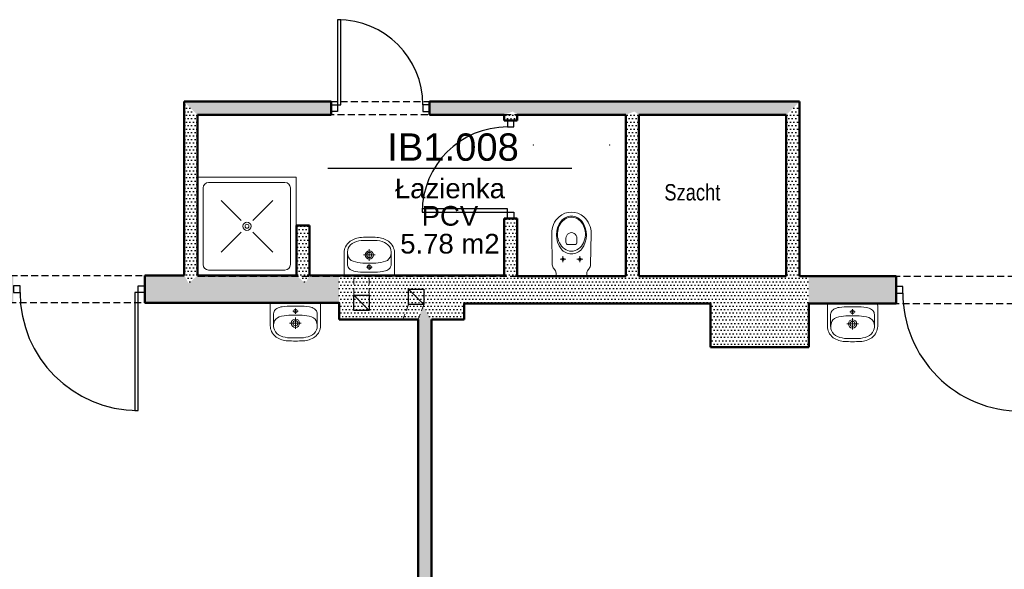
# Model space of a CAD drawing. Header units: millimetres. Extents: x 509 to 7952, y 243 to 5804.
# Tile 4 of 54: x 2256 to 3156, y 1058 to 1561. Entities that reach past the tile are written whole.
import ezdxf
from ezdxf.enums import TextEntityAlignment as Align

# ---------------------------------------------------------------- set-up
doc = ezdxf.new("R2010")
doc.units = ezdxf.units.MM
doc.linetypes.add('HIDDEN', pattern=[9.525, 6.35, -3.175])
for name, color, linetype in [('WK-Drzwi', 9, 'Continuous'), ('WK-EtykPow', 173, 'Continuous'), ('WK-Opisy', 143, 'Continuous'), ('WK-Wentylacja', 2, 'Continuous'), ('WK-Ściany', 7, 'Continuous')]:
    doc.layers.add(name, color=color, linetype=linetype)
doc.layers.add('WK-INSTALACJE WODKAN', color=170, linetype='Continuous', lineweight=5)
doc.layers.add('WK-widok', color=8, linetype='Continuous', lineweight=0)
doc.layers.add('WK-Pomieszczenia', color=173, linetype='Continuous', plot=False)
doc.styles.add('Arial', font='micross.ttf', dxfattribs={"width": 0.9})
doc.styles.add('TAB_Simplex', font='simplex.shx', dxfattribs={"width": 0.8})
pattern_1 = [(0, (534.9164, 699.143), (1.5875, 3.175), [0, -3.175])]
pattern_2 = [(360, (534.9164, 699.143), (1.5875, 3.175), [0, -3.175])]

# ---------------------------------------------------------------- blocks, each defined once
blk = doc.blocks.new('J20A')
at = {"color": 8}
for p, q in [((-10.47, -15.46), (-5.02, -15.46)), ((-7.74, -12.8), (-7.74, -18.11)), ((10.47, -15.46), (5.02, -15.46)), ((7.74, -12.8), (7.74, -18.11))]:
    blk.add_line(p, q, dxfattribs=at)
for points in [[(0, 0), (-13.22, 0, 0.361499), (-14.04, -0.68), (-14.04, -1.97, -0.113832), (-14.72, -4.92), (-16.09, -6.9, 0.160391), (-17.54, -10.27, -9.743295)], [(0, 0), (13.22, 0, -0.361499), (14.04, -0.68), (14.04, -1.97, 0.113832), (14.72, -4.92), (16.09, -6.9, -0.160391), (17.54, -10.27, 9.743295)], [(-17.54, -10.27), (-18.01, -38.9, 0.215306), (-11.31, -54.4, 0.363764), (11.31, -54.4, 0.215307), (18.01, -38.9), (17.54, -10.27)]]:
    blk.add_lwpolyline(points, format="xyb")
for points in [[(-9.35, -24.93, -0.495421), (9.35, -24.93, -0.34834), (9.32, -50.32, -0.494226), (-9.35, -50.28, -0.347612)], [(-12.76, -37.61, -0.225934), (-6.49, -24.94, -0.33442), (6.49, -24.93, -0.225682), (12.76, -37.61, -0.205421), (8.17, -50.28, -0.442489), (-8.17, -50.28, -0.205423)], [(-2.92, -28.82), (2.93, -28.82, -0.480655), (5, -30.99), (5, -34.72, -0.244457), (2.45, -39.1, -0.328114), (-2.46, -39.1, -0.243111), (-5, -34.75), (-4.99, -30.99, -0.480295), (-2.92, -28.82)]]:
    blk.add_lwpolyline(points, format="xyb", close=True)
for centre in [(-7.74, -15.46), (7.74, -15.46)]:
    blk.add_circle(centre, 1.15, dxfattribs=at)
for p in [(-35, 0), (35, 0), (-35, -120), (35, -120)]:
    blk.add_point(p)
blk = doc.blocks.new('J50a')
for p, q in [((20.85, 0), (-20.85, 0)), ((-23, -2.14), (-23, -21)), ((2.53, -7.68), (-2.53, -7.68)), ((0, -10.13), (0, -5.23)), ((23, -21), (23, -2.14)), ((-20, -20.98), (-20, -10.2)), ((0, -23.98), (0, -13.48)), ((20, -10.2), (20, -20.98)), ((-5.34, -18.73), (5.34, -18.73))]:
    blk.add_line(p, q)
at = {"flags": 128}
for points in [[(-20.85, 0, 0.056329), (-22.22, -0.1, 0.274623), (-22.85, -0.67, 0.078029), (-23, -2.14, 0.987626)], [(20.85, 0, -0.056329), (22.22, -0.1, -0.274623), (22.85, -0.67, -0.078029), (23, -2.14, -0.987626)], [(-20, -10.2, -0.104891), (-19.52, -7.91, -0.153237), (-17.09, -5.29, -0.096443), (-12.1, -3.56, -0.04719), (-3.09, -2.97), (-2.75, -2.97, 0.009116), (2.75, -2.97), (3.09, -2.97, -0.053543), (12.87, -3.72, -0.091574), (17.37, -5.47, -0.166964), (19.69, -8.36, -0.062926), (20, -10.2, -1.040135)], [(-23, -21, 0.111521), (-21.76, -26.31, 0.123014), (-17.56, -31.31, 0.141312), (-7.12, -34.81, 0.026087), (7.12, -34.81, 0.141312), (17.56, -31.31, 0.123014), (21.76, -26.31, 0.111521), (23, -21)]]:
    blk.add_lwpolyline(points, format="xyb", dxfattribs=at)
blk.add_lwpolyline([(13.79, -30.26, 0.212121), (19.27, -24.85, 0.157769), (19.69, -18.5, 0.270169), (14.76, -12.99, 0.074819), (6.02, -11.37), (6.02, -11.37), (2.16, -11.22), (-2.16, -11.22), (-6.02, -11.37), (-6.02, -11.37, 0.074819), (-14.76, -12.99, 0.270169), (-19.69, -18.5, 0.157769), (-19.27, -24.85, 0.212121), (-13.79, -30.26, 0.110292), (-5.03, -31.99), (0, -32), (5.03, -31.99, 0.110292)], format="xyb", close=True, dxfattribs=at)
for centre, radius in [((0, -7.68), 1.73), ((0, -18.73), 3.78), ((0, -18.73), 2.33)]:
    blk.add_circle(centre, radius)
blk = doc.blocks.new('J26b')
for p, q in [((-90, 90), (-90, 0)), ((0, 90), (-90, 90)), ((-10.28, 85.08), (-80.08, 85.08)), ((0, 0), (0, 90)), ((-85.08, 80.08), (-85.08, 9.92)), ((-5.28, 80.08), (-5.28, 9.92)), ((-50.33, 50.33), (-68.66, 68.66)), ((-39.67, 50.33), (-21.34, 68.66)), ((-68.66, 21.34), (-50.33, 39.67)), ((-39.67, 39.67), (-21.34, 21.34)), ((-90, 0), (0, 0)), ((-10.28, 4.92), (-80.08, 4.92))]:
    blk.add_line(p, q)
for radius in [3.78, 1.78]:
    blk.add_circle((-45, 45), radius)
for centre, start, end in [((-80.08, 80.08), 90, 180), ((-10.28, 80.08), 0, 90), ((-80.08, 9.92), 180, 270), ((-10.28, 9.92), 270, 0)]:
    blk.add_arc(centre, 5, start, end)
blk = doc.blocks.new('WK_Pow_tag_01_50')
at = {"color": 0, "linetype": 'ByBlock'}
blk.add_line((-2.789, 0), (2.789, 0), dxfattribs=at)
at = {"color": 0, "linetype": 'ByBlock', "style": 'Arial'}
for tag, height, p in [('POWIERZCHNIE:NUMERAUTO', 0.625, (0.071, 0.482)), ('POWIERZCHNIE:NAZWA', 0.45, (0, -0.455)), ('POWIERZCHNIE_WYKOŃCZENIE:POSADZKA', 0.45, (0, -1.091)), ('POWIERZCHNIE_STYL:POWOBLICZ', 0.45, (0, -1.728))]:
    blk.add_attdef(tag, text='', height=height, dxfattribs=at).set_placement(p, align=Align.MIDDLE)

msp = doc.modelspace()

# ---------------------------------------------------------------- hatches: boundary and pattern name
at = {"layer": 'WK-Ściany', "linetype": 'Continuous', "lineweight": -3}
h = msp.add_hatch(dxfattribs=at)
h.set_pattern_fill('DOTS', color=253, scale=2, style=0)
h.set_pattern_definition([(360, (534.9164, 699.143), (1.5875, 3.175), [0, -3.175])])
h.paths.add_polyline_path([(2406.23, 1327.17), (2410.23, 1319.84), (2418.23, 1327.17), (2418.23, 1474.19), (2406.23, 1486.19)], flags=0)
h = msp.add_hatch(dxfattribs=at)
h.set_pattern_fill('DOTS', color=253, scale=2, style=0)
h.set_pattern_definition(pattern_1)
h.paths.add_polyline_path([(2821.9, 1486.19), (2817.9, 1477.19), (2821.9, 1474.19), (2956.79, 1474.19), (2968.79, 1486.19)], flags=0)
h.paths.add_polyline_path([(2406.23, 1486.19), (2418.23, 1474.19), (2540.39, 1474.19), (2540.39, 1486.19)], flags=0)
h.paths.add_polyline_path([(2630.39, 1486.19), (2630.39, 1474.19), (2698.7, 1474.19), (2706.7, 1477.19), (2710.7, 1486.19)], flags=0)
h.paths.add_polyline_path([(2710.7, 1486.19), (2706.7, 1477.19), (2710.7, 1474.19), (2809.9, 1474.19), (2817.9, 1477.19), (2821.9, 1486.19)], flags=0)
h = msp.add_hatch(dxfattribs=at)
h.set_pattern_fill('DOTS', color=253, scale=2, style=0)
h.set_pattern_definition(pattern_2)
h.paths.add_polyline_path([(2968.79, 1486.19), (2956.79, 1474.19), (2956.79, 1326.56), (2964.79, 1305.9), (2968.79, 1326.56)], flags=0)
h = msp.add_hatch(dxfattribs=at)
h.set_pattern_fill('DOTS', color=253, scale=2, style=0)
h.set_pattern_definition(pattern_2)
h.paths.add_polyline_path([(2710.7, 1474.19), (2706.7, 1477.19), (2698.7, 1474.19), (2698.7, 1469.05), (2710.7, 1469.05)], flags=0)
h.paths.add_polyline_path([(2710.7, 1379.16), (2698.7, 1379.16), (2698.7, 1327.17), (2710.7, 1301.56), (2710.7, 1326.56)], flags=0)
h = msp.add_hatch(dxfattribs=at)
h.set_pattern_fill('DOTS', color=253, scale=2, style=0)
h.set_pattern_definition(pattern_2)
h.paths.add_polyline_path([(2821.9, 1474.19), (2817.9, 1477.19), (2809.9, 1474.19), (2809.9, 1326.56), (2817.9, 1319.23), (2821.9, 1326.56)], flags=0)
h = msp.add_hatch(dxfattribs=at)
h.set_pattern_fill('DOTS', color=253, scale=2, style=0)
h.set_pattern_definition([(360, (534.9164, 699.143), (1.5875, 3.175), [0, -3.175])])
h.paths.add_polyline_path([(2520.83, 1373.03), (2508.83, 1373.03), (2508.83, 1327.17), (2516.83, 1319.84), (2520.83, 1327.17)], flags=0)
h = msp.add_hatch(dxfattribs=at)
h.set_pattern_fill('DOTS', color=253, scale=2, style=0)
h.set_pattern_definition(pattern_1)
h.paths.add_polyline_path([(1985.28, 1327.17), (2006.28, 1305.26), (2048.28, 1302.17), (2249.98, 1302.17), (2249.98, 1327.17)], flags=0)
h.paths.add_polyline_path([(2369.98, 1327.17), (2369.98, 1302.17), (2406.23, 1302.17), (2410.23, 1319.84), (2406.23, 1327.17)], flags=0)
h.paths.add_polyline_path([(2418.23, 1327.17), (2410.23, 1319.84), (2406.23, 1302.17), (2520.83, 1302.17), (2516.83, 1319.84), (2508.83, 1327.17)], flags=0)
h.paths.add_polyline_path([(2520.83, 1327.17), (2516.83, 1319.84), (2520.83, 1302.17), (2547.71, 1302.17), (2547.71, 1327.17)], flags=0)
h.paths.add_polyline_path([(1723.3, 1327.17), (1704.72, 1318.84), (1723.3, 1302.17), (1754.88, 1302.17), (1754.88, 1327.17)], flags=0)
h.paths.add_polyline_path([(1854.88, 1327.17), (1854.88, 1302.17), (1863.09, 1302.17), (1871.09, 1309.51), (1875.09, 1327.17)], flags=0)
h.paths.add_polyline_path([(1875.09, 1327.17), (1871.09, 1309.51), (1875.09, 1302.17), (1882.83, 1302.17), (1882.83, 1327.17)], flags=0)
h.paths.add_polyline_path([(1982.83, 1327.17), (1982.83, 1302.17), (1985.28, 1302.17), (2006.28, 1305.26), (1985.28, 1327.17)], flags=0)
h = msp.add_hatch(dxfattribs=at)
h.set_pattern_fill('DOTS', color=253, scale=2, style=0)
h.set_pattern_definition(pattern_1)
h.paths.add_polyline_path([(2547.71, 1327.17), (2547.71, 1302.17), (2547.71, 1286.9), (2620.17, 1286.9), (2624.17, 1299.33), (2620.17, 1327.17)], flags=0)
h.paths.add_polyline_path([(2620.17, 1327.17), (2624.17, 1299.33), (2632.17, 1286.9), (2662.32, 1286.9), (2662.32, 1301.56), (2662.32, 1327.17)], flags=0)
h = msp.add_hatch(dxfattribs=at)
h.set_pattern_fill('DOTS', color=253, scale=2, style=0)
h.set_pattern_definition(pattern_1)
h.paths.add_polyline_path([(2662.32, 1327.17), (2662.32, 1301.56), (2710.7, 1301.56), (2698.7, 1327.17)], flags=0)
h = msp.add_hatch(dxfattribs=at)
h.set_pattern_fill('DOTS', color=253, scale=2, style=0)
h.set_pattern_definition(pattern_1)
h.paths.add_polyline_path([(2821.9, 1326.56), (2817.9, 1319.23), (2809.9, 1326.56), (2710.7, 1326.56), (2710.7, 1301.56), (2887.36, 1301.56), (2887.36, 1326.56)], flags=0)
h = msp.add_hatch(dxfattribs=at)
h.set_pattern_fill('DOTS', color=253, scale=2, style=0)
h.set_pattern_definition(pattern_1)
h.paths.add_polyline_path([(2887.36, 1326.56), (2887.36, 1301.56), (2887.36, 1261.56), (2968.79, 1261.56), (2964.79, 1305.9), (2956.79, 1326.56)], flags=0)
h.paths.add_polyline_path([(2968.79, 1326.56), (2964.79, 1305.9), (2968.79, 1261.56), (2977.36, 1261.56), (2977.36, 1301.56), (2977.36, 1326.56)], flags=0)
h = msp.add_hatch(dxfattribs=at)
h.set_pattern_fill('DOTS', color=253, scale=2, style=0)
h.set_pattern_definition([(2e-14, (534.9164, 699.143), (1.5875, 3.175), [0, -3.175])])
h.paths.add_polyline_path([(2977.36, 1326.56), (2977.36, 1301.56), (3057.36, 1301.56), (3057.36, 1326.56)], flags=0)
h.paths.add_polyline_path([(3177.36, 1326.56), (3177.36, 1301.56), (3192.36, 1301.56), (3204.22, 1306.93), (3192.36, 1326.56)], flags=0)
h.paths.add_polyline_path([(3192.36, 1326.56), (3204.22, 1306.93), (3227.92, 1301.56), (3441.37, 1301.56), (3441.37, 1326.56)], flags=0)
h.paths.add_polyline_path([(3561.37, 1326.56), (3561.37, 1301.56), (3706.73, 1301.56), (3706.73, 1326.56)], flags=0)
h = msp.add_hatch(dxfattribs=at)
h.set_pattern_fill('DOTS', color=253, scale=2, style=0)
h.set_pattern_definition(pattern_2)
h.paths.add_polyline_path([(2632.17, 1286.9), (2624.17, 1299.33), (2620.17, 1286.9), (2620.17, 728.14), (2624.17, 708.48), (2632.17, 728.14)], flags=0)

# ---------------------------------------------------------------- linework, layer by layer
at = {"layer": 'WK-Drzwi', "color": 9, "linetype": 'Continuous', "lineweight": -3}
for points in [[(2546.39, 1483.19), (2549.39, 1483.19), (2549.39, 1561.19), (2546.39, 1561.19)], [(2546.39, 1477.19), (2540.39, 1477.19), (2540.39, 1483.19), (2546.39, 1483.19)], [(2624.39, 1477.19), (2630.39, 1477.19), (2630.39, 1483.19), (2624.39, 1483.19)], [(2707.7, 1463.05), (2707.7, 1469.05), (2701.7, 1469.05), (2701.7, 1463.05)], [(2701.7, 1385.16), (2701.7, 1388.16), (2623.81, 1388.16), (2623.81, 1385.16)], [(2707.7, 1385.16), (2707.7, 1379.16), (2701.7, 1379.16), (2701.7, 1385.16)], [(2255.98, 1317.67), (2249.98, 1317.67), (2249.98, 1311.67), (2255.98, 1311.67)], [(2363.98, 1317.67), (2369.98, 1317.67), (2369.98, 1311.67), (2363.98, 1311.67)], [(3063.36, 1317.06), (3057.36, 1317.06), (3057.36, 1311.06), (3063.36, 1311.06)], [(2363.98, 1311.67), (2360.98, 1311.67), (2360.98, 1203.67), (2363.98, 1203.67)]]:
    msp.add_lwpolyline(points, close=True, dxfattribs=at)
at = {"layer": 'WK-Drzwi', "color": 8, "linetype": 'Continuous', "lineweight": -3}
for centre, radius, start, end in [((2546.39, 1483.19), 78, 0, 90), ((2701.7, 1385.16), 77.89, 90, 180), ((2363.98, 1311.67), 108, 180, 270), ((3171.36, 1311.06), 108, 179.99962, 269.99962)]:
    msp.add_arc(centre, radius, start, end, dxfattribs=at)
at = {"layer": 'WK-Pomieszczenia', "color": 173, "linetype": 'HIDDEN', "lineweight": -3}
for p, q in [((2406.23, 1327.17), (2406.23, 1486.19)), ((2406.23, 1486.19), (2968.79, 1486.19)), ((2968.79, 1486.19), (2968.79, 1326.56)), ((2418.23, 1474.19), (2418.53, 1326.56)), ((2809.9, 1474.19), (2418.23, 1474.19)), ((2809.9, 1326.56), (2809.9, 1474.19)), ((1723.3, 1327.17), (2406.23, 1327.17)), ((2418.53, 1326.56), (2809.9, 1326.56)), ((2968.79, 1326.56), (3726.55, 1326.56)), ((2547.71, 1302.17), (2048.28, 1302.17)), ((2547.71, 1286.9), (2547.71, 1302.17)), ((2887.36, 1301.56), (2662.32, 1301.56)), ((2662.32, 1301.56), (2662.32, 1286.9)), ((2887.36, 1261.56), (2887.36, 1301.56)), ((2977.36, 1301.56), (3192.36, 1301.56)), ((2977.36, 1301.56), (2977.36, 1261.56)), ((2620.17, 1286.9), (2547.71, 1286.9)), ((2620.17, 728.14), (2620.17, 1286.9)), ((2662.32, 1286.9), (2632.17, 1286.9)), ((2632.17, 1286.9), (2632.17, 728.14)), ((2977.36, 1261.56), (2887.36, 1261.56))]:
    msp.add_line(p, q, dxfattribs=at)
at = {"layer": 'WK-Wentylacja', "ltscale": 0.5}
for p, q in [((2561.4, 1309.23), (2575.4, 1295.23)), ((2611.2, 1314.63), (2625.2, 1300.63))]:
    msp.add_line(p, q, dxfattribs=at)
for points in [[(2561.4, 1309.23), (2575.4, 1309.23), (2575.4, 1295.23), (2561.4, 1295.23)], [(2611.2, 1314.63), (2625.2, 1314.63), (2625.2, 1300.63), (2611.2, 1300.63)]]:
    msp.add_lwpolyline(points, close=True, dxfattribs=at)
at = {"layer": 'WK-widok', "linetype": 'HIDDEN'}
for p, q in [((2561.4, 1309.23), (2561.4, 1327.17)), ((2575.4, 1309.23), (2575.4, 1327.17)), ((2611.2, 1300.63), (2606.17, 1286.9)), ((2625.2, 1300.63), (2620.17, 1286.9))]:
    msp.add_line(p, q, dxfattribs=at)
at = {"layer": 'WK-Ściany', "color": 7, "linetype": 'Continuous', "lineweight": 50}
for p, q in [((2406.23, 1486.19), (2406.23, 1327.17)), ((2540.39, 1486.19), (2406.23, 1486.19)), ((2540.39, 1474.19), (2540.39, 1486.19)), ((2630.39, 1486.19), (2968.79, 1486.19)), ((2630.39, 1486.19), (2630.39, 1474.19)), ((2968.79, 1326.56), (2968.79, 1486.19)), ((2418.23, 1327.17), (2418.23, 1474.19)), ((2418.23, 1474.19), (2540.39, 1474.19)), ((2630.39, 1474.19), (2698.7, 1474.19)), ((2698.7, 1474.19), (2698.7, 1469.05)), ((2698.7, 1469.05), (2710.7, 1469.05)), ((2710.7, 1474.19), (2809.9, 1474.19)), ((2710.7, 1469.05), (2710.7, 1474.19)), ((2809.9, 1474.19), (2809.9, 1326.56)), ((2821.9, 1474.19), (2956.79, 1474.19)), ((2821.9, 1326.56), (2821.9, 1474.19)), ((2956.79, 1474.19), (2956.79, 1326.56)), ((2710.7, 1379.16), (2698.7, 1379.16)), ((2698.7, 1379.16), (2698.7, 1327.17)), ((2710.7, 1326.56), (2710.7, 1379.16)), ((2520.83, 1373.03), (2508.83, 1373.03)), ((2508.83, 1373.03), (2508.83, 1327.17)), ((2520.83, 1327.17), (2520.83, 1373.03)), ((2369.98, 1327.17), (2369.98, 1302.17)), ((2406.23, 1327.17), (2369.98, 1327.17)), ((2508.83, 1327.17), (2418.23, 1327.17)), ((2547.71, 1327.17), (2520.83, 1327.17)), ((2547.71, 1327.17), (2662.32, 1327.17)), ((2698.7, 1327.17), (2662.32, 1327.17)), ((2809.9, 1326.56), (2710.7, 1326.56)), ((2887.36, 1326.56), (2821.9, 1326.56)), ((2956.79, 1326.56), (2887.36, 1326.56)), ((2977.36, 1326.56), (2968.79, 1326.56)), ((3057.36, 1326.56), (2977.36, 1326.56)), ((3057.36, 1301.56), (3057.36, 1326.56)), ((2369.98, 1302.17), (2547.71, 1302.17)), ((2547.71, 1302.17), (2547.71, 1286.9)), ((2662.32, 1286.9), (2662.32, 1301.56)), ((2662.32, 1301.56), (2710.7, 1301.56)), ((2710.7, 1301.56), (2887.36, 1301.56)), ((2887.36, 1301.56), (2887.36, 1261.56)), ((2977.36, 1261.56), (2977.36, 1301.56)), ((2977.36, 1301.56), (3057.36, 1301.56)), ((2547.71, 1286.9), (2620.17, 1286.9)), ((2620.17, 1286.9), (2620.17, 728.14)), ((2632.17, 1286.9), (2662.32, 1286.9)), ((2632.17, 728.14), (2632.17, 1286.9)), ((2887.36, 1261.56), (2977.36, 1261.56))]:
    msp.add_line(p, q, dxfattribs=at)

# ---------------------------------------------------------------- block references
at = {"layer": 'WK-EtykPow', "color": 173, "linetype": 'Continuous', "lineweight": -3, "ltscale": 1.3, "xscale": 40, "yscale": 40, "zscale": 40}
msp.add_blockref('WK_Pow_tag_01_50', (2649.15, 1425.36), dxfattribs=at).add_auto_attribs({'POWIERZCHNIE_WYKOŃCZENIE:POSADZKA': 'PCV', 'POWIERZCHNIE:NUMERAUTO': 'IB1.008', 'POWIERZCHNIE:NAZWA': 'Łazienka', 'POWIERZCHNIE_STYL:POWOBLICZ': '5.78 m2'})
at = {"layer": 'WK-INSTALACJE WODKAN', "color": 170, "linetype": 'Continuous', "lineweight": 5, "rotation": 180}
for name, p in [('J20A', (2760.3, 1326.56)), ('J50a', (2575.4, 1327.17))]:
    msp.add_blockref(name, p, dxfattribs=at)
at = {"layer": 'WK-INSTALACJE WODKAN', "color": 170, "linetype": 'Continuous', "lineweight": 5}
for name, p in [('J26b', (2508.53, 1327.17)), ('J50a', (2507.87, 1302.17)), ('J50a', (3017.36, 1301.56))]:
    msp.add_blockref(name, p, dxfattribs=at)

# ---------------------------------------------------------------- texts
at = {"layer": 'WK-Opisy', "insert": (2845.24, 1410.78), "char_height": 15, "width": 157.8453, "attachment_point": 1, "style": 'TAB_Simplex'}
msp.add_mtext('{\\fArial Unicode MS|b0|i0|c238|p34;Szacht}', dxfattribs=at)

doc.saveas('drawing.dxf')
